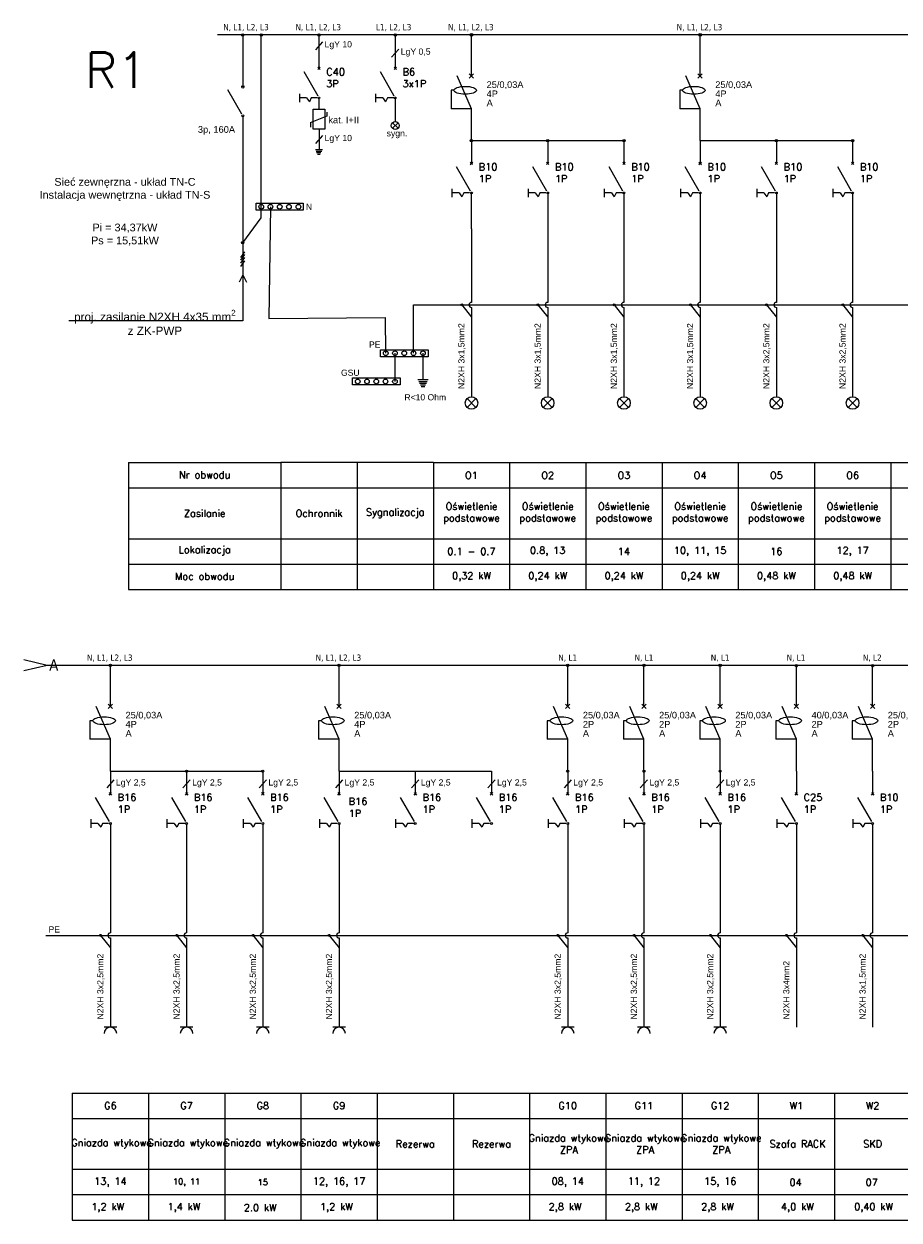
# Model space of a CAD drawing. Header units: centimetres. Extents: x -4572 to 125430, y -27163 to 73697.
# Tile 42 of 44: x 61581 to 87236, y 37831 to 72898. Entities that reach past the tile are written whole.
import ezdxf

# ---------------------------------------------------------------- set-up
doc = ezdxf.new("R2010")
doc.units = ezdxf.units.CM
doc.header["$MEASUREMENT"] = 0
doc.layers.add('!MS_schematy', color=7, linetype='Continuous')
doc.styles.get("Standard").update_dxf_attribs({"font": 'ARIAL.TTF'})
doc.styles.add('STANDARD1', font='tahoma.ttf')

msp = doc.modelspace()

# ---------------------------------------------------------------- hatches: boundary and pattern name
at = {"layer": '!MS_schematy'}
for points in [[(68029.9, 72576, 1), (67961.3, 72576, 1), (68029.9, 72576)], [(68571, 72577.8, 1), (68502.3, 72577.8, 1), (68571, 72577.8)], [(70266, 72577.8, 1), (70197.3, 72577.8, 1), (70266, 72577.8)], [(72499.6, 72577.8, 1), (72430.9, 72577.8, 1), (72499.6, 72577.8)], [(68031.6, 66481.9, 1), (67962.9, 66481.9, 1), (68031.6, 66481.9)], [(74443.3, 64663.3, 1), (74386.2, 64663.3, 1), (74443.3, 64663.3)], [(76677.7, 64663.3, 1), (76620.6, 64663.3, 1), (76677.7, 64663.3)], [(78912.1, 64663.3, 1), (78855, 64663.3, 1), (78912.1, 64663.3)], [(81146.5, 64663.3, 1), (81089.4, 64663.3, 1), (81146.5, 64663.3)], [(83380.9, 64663.3, 1), (83323.8, 64663.3, 1), (83380.9, 64663.3)], [(85615.3, 64663.3, 1), (85558.2, 64663.3, 1), (85615.3, 64663.3)], [(63858.4, 46178.6, 1), (63801.3, 46178.6, 1), (63858.4, 46178.6)], [(66092.8, 46178.6, 1), (66035.7, 46178.6, 1), (66092.8, 46178.6)], [(68327.2, 46178.6, 1), (68270.1, 46178.6, 1), (68327.2, 46178.6)], [(70561.6, 46178.6, 1), (70504.5, 46178.6, 1), (70561.6, 46178.6)], [(77264.8, 46178.6, 1), (77207.7, 46178.6, 1), (77264.8, 46178.6)], [(79499.2, 46178.6, 1), (79442.1, 46178.6, 1), (79499.2, 46178.6)], [(81733.6, 46178.6, 1), (81676.5, 46178.6, 1), (81733.6, 46178.6)], [(83968, 46178.6, 1), (83910.9, 46178.6, 1), (83968, 46178.6)], [(86202.4, 46178.6, 1), (86145.3, 46178.6, 1), (86202.4, 46178.6)]]:
    msp.add_hatch(color=0, dxfattribs=at).paths.add_polyline_path(points)

# ---------------------------------------------------------------- linework, layer by layer
at = {"layer": '!MS_schematy', "color": 0}
for p, q in [((112923.8, 72577.8), (67252.4, 72577.8)), ((67997.4, 72577.8), (67997.4, 71072.7)), ((68536.6, 67215.6), (68536.6, 72577.8)), ((70337.6, 72375.8), (70125.7, 72141.4)), ((70231.6, 71597.9), (70231.7, 72577.8)), ((72466.1, 72577.8), (72466.1, 71598)), ((74700.6, 71375.6), (74700.6, 72577.8)), ((81403.8, 71375.6), (81403.8, 72577.8)), ((72572, 72161.6), (72360.1, 71927.2)), ((70196.2, 71562.8), (70267.1, 71633.3)), ((70196.5, 71633.6), (70267, 71562.7)), ((72430.6, 71562.8), (72501.5, 71633.3)), ((72430.9, 71633.6), (72501.4, 71562.7)), ((70204.4, 70781.7), (69796.2, 71489.3)), ((72438.8, 70781.7), (72030.6, 71489.3)), ((74700.6, 70410.3), (74282.4, 71375.6)), ((74636.8, 71312.1), (74764.5, 71439)), ((74637.2, 71439.4), (74764.1, 71311.7)), ((81403.8, 70410.3), (80985.6, 71375.6)), ((81340, 71312.1), (81467.7, 71439)), ((81340.4, 71439.4), (81467.3, 71311.7)), ((67970.1, 70256.2), (67561.8, 70963.8)), ((67947.3, 71072.8), (68047.3, 71072.5)), ((69666, 70604.8), (69666, 70849.7)), ((71900.4, 70604.8), (71900.4, 70849.7)), ((74102.5, 70953.8), (74102.5, 70410.3)), ((74187.9, 70953.8), (74102.5, 70953.8)), ((80805.7, 70953.8), (80805.7, 70410.3)), ((80891.1, 70953.8), (80805.7, 70953.8)), ((69867.9, 70727.3), (69675.1, 70727.3)), ((69867.9, 70727.3), (69949.6, 70618.4)), ((70004, 70727.3), (69949.6, 70618.4)), ((70177.2, 70727.3), (70004, 70727.3)), ((70231.8, 70399.3), (70231.7, 70700)), ((72102.3, 70727.3), (71909.5, 70727.3)), ((72102.3, 70727.3), (72184, 70618.4)), ((72238.4, 70727.3), (72184, 70618.4)), ((72411.6, 70727.3), (72238.4, 70727.3)), ((72466, 70700), (72466.1, 70034.9)), ((67997.3, 70174.6), (67997.3, 69229.9)), ((70464.6, 70196.8), (69977.2, 69994.2)), ((70231.7, 70399.3), (70231.8, 70399.3)), ((70464.6, 70311.7), (70464.6, 70196.8)), ((74700.6, 70410.3), (74102.5, 70410.3)), ((74700.6, 69476), (74700.6, 70410.3)), ((81403.8, 70410.3), (80805.7, 70410.3)), ((81403.8, 69476), (81403.8, 70410.3)), ((69986.1, 69994.2), (69986.1, 69873.8)), ((70231.8, 69808.1), (70231.8, 69214.1)), ((72384.3, 70001), (72547.9, 69837.4)), ((72384.3, 69837.4), (72547.9, 70001)), ((70337.8, 69628.3), (70125.9, 69393.9)), ((74700.6, 69476), (74700.6, 68812.8)), ((74700.6, 69476), (79169.4, 69476)), ((76935, 69476), (76935, 68812.8)), ((79169.4, 69476), (79169.4, 68812.8)), ((81403.8, 69476), (81403.8, 68812.8)), ((81403.8, 69476), (85872.6, 69476)), ((83638.2, 69476), (83638.2, 68812.8)), ((85872.6, 69476), (85872.6, 68812.8)), ((67997.3, 69229.9), (67997.3, 64198.3)), ((70126, 69214.1), (70337.7, 69214.1)), ((70148.3, 69169.4), (70315.3, 69169.4)), ((70161.6, 69124.7), (70283.9, 69124.7)), ((70184, 69080), (70261.6, 69080)), ((74665.1, 68777.4), (74736, 68847.9)), ((74665.4, 68848.3), (74735.9, 68777.3)), ((76899.5, 68777.4), (76970.4, 68847.9)), ((76899.8, 68848.3), (76970.3, 68777.3)), ((79133.9, 68777.4), (79204.8, 68847.9)), ((79134.2, 68848.3), (79204.7, 68777.3)), ((81368.3, 68777.4), (81439.2, 68847.9)), ((81368.6, 68848.3), (81439.1, 68777.3)), ((83602.7, 68777.4), (83673.6, 68847.9)), ((83603, 68848.3), (83673.5, 68777.3)), ((85837.1, 68777.4), (85908, 68847.9)), ((85837.4, 68848.3), (85907.9, 68777.3)), ((74673.3, 67996.3), (74265, 68703.9)), ((76907.7, 67996.3), (76499.4, 68703.9)), ((79142.1, 67996.3), (78733.8, 68703.9)), ((81376.5, 67996.3), (80968.2, 68703.9)), ((83610.9, 67996.3), (83202.6, 68703.9)), ((85845.3, 67996.3), (85437, 68703.9)), ((74134.8, 67819.4), (74134.8, 68064.4)), ((76369.2, 67819.4), (76369.2, 68064.4)), ((78603.6, 67819.4), (78603.6, 68064.4)), ((80838, 67819.4), (80838, 68064.4)), ((83072.4, 67819.4), (83072.4, 68064.4)), ((85306.8, 67819.4), (85306.8, 68064.4)), ((74336.8, 67941.9), (74143.9, 67941.9)), ((74336.8, 67941.9), (74418.4, 67833.1)), ((74472.8, 67941.9), (74418.4, 67833.1)), ((74646, 67941.9), (74472.8, 67941.9)), ((74700.7, 66890.5), (74700.7, 67914.7)), ((76571.2, 67941.9), (76378.3, 67941.9)), ((76571.2, 67941.9), (76652.8, 67833.1)), ((76707.2, 67941.9), (76652.8, 67833.1)), ((76880.4, 67941.9), (76707.2, 67941.9)), ((76934.9, 67914.7), (76934.9, 64734)), ((78805.6, 67941.9), (78612.7, 67941.9)), ((78805.6, 67941.9), (78887.2, 67833.1)), ((78941.6, 67941.9), (78887.2, 67833.1)), ((79114.8, 67941.9), (78941.6, 67941.9)), ((79169.3, 67914.7), (79169.3, 64734)), ((81040, 67941.9), (80847.1, 67941.9)), ((81040, 67941.9), (81121.6, 67833.1)), ((81176, 67941.9), (81121.6, 67833.1)), ((81349.2, 67941.9), (81176, 67941.9)), ((81403.7, 67914.7), (81403.7, 64734)), ((83274.4, 67941.9), (83081.5, 67941.9)), ((83274.4, 67941.9), (83356, 67833.1)), ((83410.4, 67941.9), (83356, 67833.1)), ((83583.6, 67941.9), (83410.4, 67941.9)), ((83638.1, 67914.7), (83638.1, 64734)), ((85508.8, 67941.9), (85315.9, 67941.9)), ((85508.8, 67941.9), (85590.4, 67833.1)), ((85644.8, 67941.9), (85590.4, 67833.1)), ((85818, 67941.9), (85644.8, 67941.9)), ((85872.5, 67914.7), (85872.5, 64734)), ((68386.3, 67641.2), (69771.9, 67641.2)), ((68386.3, 67436.5), (68386.3, 67641.2)), ((69771.9, 67436.5), (68386.3, 67436.5)), ((69771.9, 67641.2), (69771.9, 67436.5)), ((67997.3, 66481.9), (68536.6, 67215.6)), ((74700.7, 66890.5), (74700.5, 64734)), ((68046.5, 66215.1), (67929.9, 66048.6)), ((68046.5, 66137.7), (67929.9, 65971.2)), ((68046.5, 66052.1), (67929.9, 65885.6)), ((68046.5, 65949.4), (67929.9, 65782.9)), ((67997.3, 65537.9), (67887.4, 65330.3)), ((67997.3, 65537.9), (68107.2, 65330.3)), ((73001.8, 63244.7), (73001.8, 64659.9)), ((73001.8, 64659.9), (115541.5, 64659.9)), ((74414.7, 64663.3), (74700.5, 64297.6)), ((74700.5, 64585.7), (74700.5, 61969.8)), ((76649.1, 64663.3), (76934.9, 64297.6)), ((76934.9, 64585.7), (76934.9, 61969.8)), ((78883.5, 64663.3), (79169.3, 64297.6)), ((79169.3, 64585.7), (79169.3, 61969.8)), ((81117.9, 64663.3), (81403.7, 64297.6)), ((81403.7, 64585.7), (81403.7, 61969.8)), ((83352.3, 64663.3), (83638.1, 64297.6)), ((83638.1, 64585.7), (83638.1, 61969.8)), ((85586.7, 64663.3), (85872.5, 64297.6)), ((85872.5, 64585.7), (85872.5, 61969.8)), ((67997.3, 64198.3), (62894.1, 64198.3)), ((72187.8, 63244.7), (72181.2, 64288.4)), ((72037.5, 63347), (73429.7, 63345.2)), ((72037.5, 63142.4), (72037.5, 63347)), ((73429.7, 63140.6), (72037.5, 63142.4)), ((73279.7, 63242.9), (73279.7, 62469.4)), ((73429.7, 63345.2), (73429.7, 63140.6)), ((71216.9, 62519.8), (72609.1, 62518)), ((71216.9, 62315.2), (71216.9, 62519.8)), ((72609.1, 62518), (72609.1, 62313.4)), ((73129.7, 62469.4), (73429.7, 62469.4)), ((72609.1, 62313.4), (71216.9, 62315.2)), ((73154.7, 62419.4), (73404.7, 62419.4)), ((73179.7, 62369.4), (73379.7, 62369.4)), ((73204.7, 62319.4), (73354.7, 62319.4)), ((73229.7, 62269.4), (73329.7, 62269.4)), ((74570.2, 61655.2), (74830.8, 61915.8)), ((74570.2, 61915.8), (74830.8, 61655.2)), ((76804.6, 61655.2), (77065.2, 61915.8)), ((76804.6, 61915.8), (77065.2, 61655.2)), ((79039, 61655.2), (79299.6, 61915.8)), ((79039, 61915.8), (79299.6, 61655.2)), ((81273.4, 61655.2), (81534, 61915.8)), ((81273.4, 61915.8), (81534, 61655.2)), ((83507.8, 61655.2), (83768.4, 61915.8)), ((83507.8, 61915.8), (83768.4, 61655.2)), ((85742.2, 61655.2), (86002.8, 61915.8)), ((85742.2, 61915.8), (86002.8, 61655.2)), ((64645.7, 60039.8), (69114.5, 60039.8)), ((64645.7, 60039.8), (64645.7, 56315.6)), ((69114.5, 60039.8), (69114.5, 56315.6)), ((71348.9, 60039.8), (69114.5, 60039.8)), ((71348.9, 60039.8), (71348.9, 56315.6)), ((73583.3, 60039.8), (71348.9, 60039.8)), ((73583.3, 60039.8), (73583.3, 56315.6)), ((73583.3, 60039.8), (75817.7, 60039.8)), ((75817.7, 60039.8), (75817.7, 56315.6)), ((75817.7, 60039.8), (78052.1, 60039.8)), ((78052.1, 60039.8), (78052.1, 56315.6)), ((78052.1, 60039.8), (80286.5, 60039.8)), ((80286.5, 60039.8), (80286.5, 56315.6)), ((80286.5, 60039.8), (82520.9, 60039.8)), ((82520.9, 60039.8), (82520.9, 56315.6)), ((82520.9, 60039.8), (84755.3, 60039.8)), ((84755.3, 60039.8), (84755.3, 56315.6)), ((84755.3, 60039.8), (86989.7, 60039.8)), ((86989.7, 60039.8), (86989.7, 56315.6)), ((86989.7, 60039.8), (89224.1, 60039.8)), ((64645.7, 59295), (69114.5, 59295)), ((69114.5, 59295), (71348.9, 59295)), ((71348.9, 59295), (73583.3, 59295)), ((73583.3, 59295), (75817.7, 59295)), ((75817.7, 59295), (78052.1, 59295)), ((78052.1, 59295), (80286.5, 59295)), ((80286.5, 59295), (82520.9, 59295)), ((82520.9, 59295), (84755.3, 59295)), ((84755.3, 59295), (86989.7, 59295)), ((86989.7, 59295), (89224.1, 59295)), ((64645.7, 57805.4), (69114.5, 57805.4)), ((69114.5, 57805.4), (71348.9, 57805.4)), ((71348.9, 57805.4), (73583.3, 57805.4)), ((73583.3, 57805.4), (75817.7, 57805.4)), ((75817.7, 57805.4), (78052.1, 57805.4)), ((78052.1, 57805.4), (80286.5, 57805.4)), ((80286.5, 57805.4), (82520.9, 57805.4)), ((82520.9, 57805.4), (84755.3, 57805.4)), ((84755.3, 57805.4), (86989.7, 57805.4)), ((86989.7, 57805.4), (89224.1, 57805.4)), ((64645.7, 57060.6), (69114.5, 57060.6)), ((69114.5, 57060.6), (71348.9, 57060.6)), ((71348.9, 57060.6), (73583.3, 57060.6)), ((73583.3, 57060.6), (75817.7, 57060.6)), ((75817.7, 57060.6), (78052.1, 57060.6)), ((78052.1, 57060.6), (80286.5, 57060.6)), ((80286.5, 57060.6), (82520.9, 57060.6)), ((82520.9, 57060.6), (84755.3, 57060.6)), ((84755.3, 57060.6), (86989.7, 57060.6)), ((86989.7, 57060.6), (89224.1, 57060.6)), ((64645.7, 56315.6), (69114.5, 56315.6)), ((69114.5, 56315.6), (71348.9, 56315.6)), ((71348.9, 56315.6), (73583.3, 56315.6)), ((73583.3, 56315.6), (75817.7, 56315.6)), ((75817.7, 56315.6), (78052.1, 56315.6)), ((78052.1, 56315.6), (80286.5, 56315.6)), ((80286.5, 56315.6), (82520.9, 56315.6)), ((82520.9, 56315.6), (84755.3, 56315.6)), ((84755.3, 56315.6), (86989.7, 56315.6)), ((86989.7, 56315.6), (89224.1, 56315.6)), ((108914.2, 54093.1), (62260, 54093.1)), ((64115.8, 52890.8), (64115.8, 54093.1)), ((70819, 52890.8), (70819, 54093.1)), ((77522.2, 52890.8), (77522.2, 54093.1)), ((79756.6, 52890.8), (79756.6, 54093.1)), ((81991, 52890.8), (81991, 54093.1)), ((84225.4, 52890.8), (84225.4, 54093.1)), ((86459.8, 52890.8), (86459.8, 54093.1)), ((64051.9, 52827.4), (64179.6, 52954.3)), ((64052.3, 52954.7), (64179.2, 52827)), ((70755.1, 52827.4), (70882.8, 52954.3)), ((70755.5, 52954.7), (70882.4, 52827)), ((77458.3, 52827.4), (77586, 52954.3)), ((77458.7, 52954.7), (77585.6, 52827)), ((79692.7, 52827.4), (79820.4, 52954.3)), ((79693.1, 52954.7), (79820, 52827)), ((81927.1, 52827.4), (82054.8, 52954.3)), ((81927.5, 52954.7), (82054.4, 52827)), ((84161.5, 52827.4), (84289.2, 52954.3)), ((84161.9, 52954.7), (84288.8, 52827)), ((86395.9, 52827.4), (86523.6, 52954.3)), ((86396.3, 52954.7), (86523.2, 52827)), ((64115.8, 51925.6), (63697.5, 52890.8)), ((70819, 51925.6), (70400.7, 52890.8)), ((77522.2, 51925.6), (77103.9, 52890.8)), ((79756.6, 51925.6), (79338.3, 52890.8)), ((81991, 51925.6), (81572.7, 52890.8)), ((84225.4, 51925.6), (83807.1, 52890.8)), ((86459.8, 51925.6), (86041.5, 52890.8)), ((63517.6, 52469), (63517.6, 51925.6)), ((63603, 52469), (63517.6, 52469)), ((70220.8, 52469), (70220.8, 51925.6)), ((70306.2, 52469), (70220.8, 52469)), ((76924, 52469), (76924, 51925.6)), ((77009.4, 52469), (76924, 52469)), ((79158.4, 52469), (79158.4, 51925.6)), ((79243.8, 52469), (79158.4, 52469)), ((81392.8, 52469), (81392.8, 51925.6)), ((81478.2, 52469), (81392.8, 52469)), ((83627.2, 52469), (83627.2, 51925.6)), ((83712.6, 52469), (83627.2, 52469)), ((85861.6, 52469), (85861.6, 51925.6)), ((85947, 52469), (85861.6, 52469)), ((64115.8, 51925.6), (63517.6, 51925.6)), ((64115.8, 50991.3), (64115.8, 51925.6)), ((70819, 51925.6), (70220.8, 51925.6)), ((70819, 50991.3), (70819, 51925.6)), ((77522.2, 51925.6), (76924, 51925.6)), ((77522.2, 50991.3), (77522.2, 51925.6)), ((79756.6, 51925.6), (79158.4, 51925.6)), ((79756.6, 50991.3), (79756.6, 51925.6)), ((81991, 51925.6), (81392.8, 51925.6)), ((81991, 50991.3), (81991, 51925.6)), ((84225.4, 51925.6), (83627.2, 51925.6)), ((84225.4, 50991.3), (84225.4, 51925.6)), ((86459.8, 51925.6), (85861.6, 51925.6)), ((86459.8, 50991.3), (86459.8, 51925.6)), ((64115.8, 50991.3), (64115.8, 50328)), ((64115.8, 50991.3), (68584.6, 50991.3)), ((66350.2, 50991.3), (66350.2, 50328)), ((68584.6, 50991.3), (68584.6, 50328)), ((70819, 50991.3), (70819, 50328)), ((70819, 50991.3), (75287.8, 50991.3)), ((73053.4, 50991.3), (73053.4, 50328)), ((75287.8, 50991.3), (75287.8, 50328)), ((77522.2, 50991.3), (77522.2, 50328)), ((79756.6, 50991.3), (79756.6, 50328)), ((81991, 50991.3), (81991, 50328)), ((84225.4, 50991.3), (84225.4, 50328)), ((86459.8, 50991.3), (86459.8, 50328)), ((64221.7, 50736.3), (64009.8, 50501.9)), ((66456.1, 50736.3), (66244.2, 50501.9)), ((68690.5, 50736.3), (68478.6, 50501.9)), ((70924.9, 50736.3), (70713, 50501.9)), ((73159.3, 50736.3), (72947.4, 50501.9)), ((75393.7, 50736.3), (75181.8, 50501.9)), ((77628.1, 50736.3), (77416.2, 50501.9)), ((79862.5, 50736.3), (79650.6, 50501.9)), ((82096.9, 50736.3), (81885, 50501.9)), ((64088.4, 49511.6), (63680.2, 50219.2)), ((64080.2, 50292.7), (64151.1, 50363.2)), ((64080.5, 50363.5), (64151, 50292.6)), ((66322.8, 49511.6), (65914.6, 50219.2)), ((66314.6, 50292.7), (66385.5, 50363.2)), ((66314.9, 50363.5), (66385.4, 50292.6)), ((68557.2, 49511.6), (68149, 50219.2)), ((68549, 50292.7), (68619.9, 50363.2)), ((68549.3, 50363.5), (68619.8, 50292.6)), ((70791.6, 49511.6), (70383.4, 50219.2)), ((70783.4, 50292.7), (70854.3, 50363.2)), ((70783.7, 50363.5), (70854.2, 50292.6)), ((73026, 49511.6), (72617.8, 50219.2)), ((73017.8, 50292.7), (73088.7, 50363.2)), ((73018.1, 50363.5), (73088.6, 50292.6)), ((75260.4, 49511.6), (74852.2, 50219.2)), ((75252.2, 50292.7), (75323.1, 50363.2)), ((75252.5, 50363.5), (75323, 50292.6)), ((77494.8, 49511.6), (77086.6, 50219.2)), ((77486.6, 50292.7), (77557.5, 50363.2)), ((77486.9, 50363.5), (77557.4, 50292.6)), ((79729.2, 49511.6), (79321, 50219.2)), ((79721, 50292.7), (79791.9, 50363.2)), ((79721.3, 50363.5), (79791.8, 50292.6)), ((81963.6, 49511.6), (81555.4, 50219.2)), ((81955.4, 50292.7), (82026.3, 50363.2)), ((81955.7, 50363.5), (82026.2, 50292.6)), ((84198, 49511.6), (83789.8, 50219.2)), ((84189.8, 50292.7), (84260.7, 50363.2)), ((84190.1, 50363.5), (84260.6, 50292.6)), ((86432.4, 49511.6), (86024.2, 50219.2)), ((86424.2, 50292.7), (86495.1, 50363.2)), ((86424.5, 50363.5), (86495, 50292.6)), ((63550, 49334.7), (63550, 49579.6)), ((63751.9, 49457.2), (63559, 49457.2)), ((63751.9, 49457.2), (63833.5, 49348.3)), ((63888, 49457.2), (63833.5, 49348.3)), ((64061.2, 49457.2), (63888, 49457.2)), ((65784.4, 49334.7), (65784.4, 49579.6)), ((65986.3, 49457.2), (65793.4, 49457.2)), ((65986.3, 49457.2), (66067.9, 49348.3)), ((66122.4, 49457.2), (66067.9, 49348.3)), ((66295.6, 49457.2), (66122.4, 49457.2)), ((68018.8, 49334.7), (68018.8, 49579.6)), ((68220.7, 49457.2), (68027.8, 49457.2)), ((68220.7, 49457.2), (68302.3, 49348.3)), ((68356.8, 49457.2), (68302.3, 49348.3)), ((68530, 49457.2), (68356.8, 49457.2)), ((70253.2, 49334.7), (70253.2, 49579.6)), ((70455.1, 49457.2), (70262.2, 49457.2)), ((70455.1, 49457.2), (70536.7, 49348.3)), ((70591.2, 49457.2), (70536.7, 49348.3)), ((70764.4, 49457.2), (70591.2, 49457.2)), ((72487.6, 49334.7), (72487.6, 49579.6)), ((72689.5, 49457.2), (72496.6, 49457.2)), ((72689.5, 49457.2), (72771.1, 49348.3)), ((72825.6, 49457.2), (72771.1, 49348.3)), ((72998.8, 49457.2), (72825.6, 49457.2)), ((74722, 49334.7), (74722, 49579.6)), ((74923.9, 49457.2), (74731, 49457.2)), ((74923.9, 49457.2), (75005.5, 49348.3)), ((75060, 49457.2), (75005.5, 49348.3)), ((75233.2, 49457.2), (75060, 49457.2)), ((76956.4, 49334.7), (76956.4, 49579.6)), ((77158.3, 49457.2), (76965.4, 49457.2)), ((77158.3, 49457.2), (77239.9, 49348.3)), ((77294.4, 49457.2), (77239.9, 49348.3)), ((77467.6, 49457.2), (77294.4, 49457.2)), ((79190.8, 49334.7), (79190.8, 49579.6)), ((79392.7, 49457.2), (79199.8, 49457.2)), ((79392.7, 49457.2), (79474.3, 49348.3)), ((79528.8, 49457.2), (79474.3, 49348.3)), ((79702, 49457.2), (79528.8, 49457.2)), ((81425.2, 49334.7), (81425.2, 49579.6)), ((81627.1, 49457.2), (81434.2, 49457.2)), ((81627.1, 49457.2), (81708.7, 49348.3)), ((81763.2, 49457.2), (81708.7, 49348.3)), ((81936.4, 49457.2), (81763.2, 49457.2)), ((83659.6, 49334.7), (83659.6, 49579.6)), ((83861.5, 49457.2), (83668.6, 49457.2)), ((83861.5, 49457.2), (83943.1, 49348.3)), ((83997.6, 49457.2), (83943.1, 49348.3)), ((84170.8, 49457.2), (83997.6, 49457.2)), ((85894, 49334.7), (85894, 49579.6)), ((86095.9, 49457.2), (85903, 49457.2)), ((86095.9, 49457.2), (86177.5, 49348.3)), ((86232, 49457.2), (86177.5, 49348.3)), ((86405.2, 49457.2), (86232, 49457.2)), ((64115.6, 49430), (64115.6, 46249.3)), ((66350, 49430), (66350, 46249.3)), ((68584.4, 49430), (68584.4, 46249.3)), ((70818.8, 49430), (70818.8, 46249.3)), ((77522, 49430), (77522, 46249.3)), ((79756.4, 49430), (79756.4, 46249.3)), ((81990.8, 49430), (81990.8, 46249.3)), ((84225.2, 49430), (84225.2, 46249.3)), ((86459.6, 49430), (86459.6, 46249.3)), ((62224.8, 46175.1), (104007.1, 46175.1)), ((63829.9, 46178.6), (64115.6, 45812.8)), ((64115.6, 46101), (64115.6, 43485)), ((66064.3, 46178.6), (66350, 45812.8)), ((66350, 46101), (66350, 43485)), ((68298.7, 46178.6), (68584.4, 45812.8)), ((68584.4, 46101), (68584.4, 43485)), ((70533.1, 46178.6), (70818.8, 45812.8)), ((70818.8, 46101), (70818.8, 43485)), ((77236.3, 46178.6), (77522, 45812.8)), ((77522, 46101), (77522, 43485)), ((79470.7, 46178.6), (79756.4, 45812.8)), ((79756.4, 46101), (79756.4, 43485)), ((81705.1, 46178.6), (81990.8, 45812.8)), ((81990.8, 46101), (81990.8, 43485)), ((83939.5, 46178.6), (84225.2, 45812.8)), ((84225.2, 46101), (84225.2, 43485)), ((86173.9, 46178.6), (86459.6, 45812.8)), ((86459.6, 46101), (86459.6, 43485)), ((64300.7, 43485), (63930.5, 43485)), ((66535.1, 43485), (66164.9, 43485)), ((68769.5, 43485), (68399.3, 43485)), ((71003.9, 43485), (70633.7, 43485)), ((77707.1, 43485), (77336.9, 43485)), ((79941.5, 43485), (79571.3, 43485)), ((82175.9, 43485), (81805.7, 43485)), ((62998.4, 41555), (65232.8, 41555)), ((62998.4, 41555), (62998.4, 37830.8)), ((65232.8, 41555), (65232.8, 37830.8)), ((65232.8, 41555), (67467.2, 41555)), ((67467.2, 41555), (69701.6, 41555)), ((67467.2, 41555), (67467.2, 37830.8)), ((69701.6, 41555), (71936, 41555)), ((69701.6, 41555), (69701.6, 37830.8)), ((71936, 41555), (71936, 37830.8)), ((71936, 41555), (74170.4, 41555)), ((74170.4, 41555), (76404.8, 41555)), ((74170.4, 41555), (74170.4, 37830.8)), ((76404.8, 41555), (76404.8, 37830.8)), ((76404.8, 41555), (78639.2, 41555)), ((78639.2, 41555), (78639.2, 37830.8)), ((78639.2, 41555), (80873.6, 41555)), ((80873.6, 41555), (80873.6, 37830.8)), ((80873.6, 41555), (83108, 41555)), ((83108, 41555), (83108, 37830.8)), ((83108, 41555), (85342.4, 41555)), ((83108, 41555), (83108, 37830.8)), ((85342.4, 41555), (87576.8, 41555)), ((85342.4, 41555), (85342.4, 37830.8)), ((62998.4, 40810.2), (65232.8, 40810.2)), ((65232.8, 40810.2), (67467.2, 40810.2)), ((67467.2, 40810.2), (69701.6, 40810.2)), ((69701.6, 40810.2), (71936, 40810.2)), ((71936, 40810.2), (74170.4, 40810.2)), ((74170.4, 40810.2), (76404.8, 40810.2)), ((76404.8, 40810.2), (78639.2, 40810.2)), ((78639.2, 40810.2), (80873.6, 40810.2)), ((80873.6, 40810.2), (83108, 40810.2)), ((83108, 40810.2), (85342.4, 40810.2)), ((85342.4, 40810.2), (87576.8, 40810.2)), ((62998.4, 39320.6), (65232.8, 39320.6)), ((65232.8, 39320.6), (67467.2, 39320.6)), ((67467.2, 39320.6), (69701.6, 39320.6)), ((69701.6, 39320.6), (71936, 39320.6)), ((71936, 39320.6), (74170.4, 39320.6)), ((74170.4, 39320.6), (76404.8, 39320.6)), ((76404.8, 39320.6), (78639.2, 39320.6)), ((78639.2, 39320.6), (80873.6, 39320.6)), ((80873.6, 39320.6), (83108, 39320.6)), ((83108, 39320.6), (85342.4, 39320.6)), ((85342.4, 39320.6), (87576.8, 39320.6)), ((62998.4, 38575.8), (65232.8, 38575.8)), ((65232.8, 38575.8), (67467.2, 38575.8)), ((67467.2, 38575.8), (69701.6, 38575.8)), ((69701.6, 38575.8), (71936, 38575.8)), ((71936, 38575.8), (74170.4, 38575.8)), ((74170.4, 38575.8), (76404.8, 38575.8)), ((76404.8, 38575.8), (78639.2, 38575.8)), ((78639.2, 38575.8), (80873.6, 38575.8)), ((80873.6, 38575.8), (83108, 38575.8)), ((83108, 38575.8), (85342.4, 38575.8)), ((85342.4, 38575.8), (87576.8, 38575.8)), ((62998.4, 37830.8), (65232.8, 37830.8)), ((65232.8, 37830.8), (67467.2, 37830.8)), ((67467.2, 37830.8), (69701.6, 37830.8)), ((69701.6, 37830.8), (71936, 37830.8)), ((71936, 37830.8), (74170.4, 37830.8)), ((74170.4, 37830.8), (76404.8, 37830.8)), ((76404.8, 37830.8), (78639.2, 37830.8)), ((78639.2, 37830.8), (80873.6, 37830.8)), ((80873.6, 37830.8), (83108, 37830.8)), ((83108, 37830.8), (85342.4, 37830.8)), ((85342.4, 37830.8), (87576.8, 37830.8))]:
    msp.add_line(p, q, dxfattribs=at)
at = {"layer": '!MS_schematy', "lineweight": -3}
for p, q in [((68808, 67538.8), (68759.8, 64259.9)), ((68759.8, 64259.9), (72181.2, 64288.4))]:
    msp.add_line(p, q, dxfattribs=at)
at = {"layer": '!MS_schematy'}
for p, q in [((72459.1, 63244.7), (72459.1, 62415.7)), ((62260, 54093.1), (61581.5, 54251.8)), ((62260, 54093.1), (61581.5, 53934.4))]:
    msp.add_line(p, q, dxfattribs=at)
at = {"layer": '!MS_schematy', "color": 0}
msp.add_lwpolyline([(70059.3, 70399.3), (70404.3, 70399.3), (70404.3, 69808.1), (70059.3, 69808.1)], close=True, dxfattribs=at)
for centre, radius in [((67997.4, 72577.8), 34.3), ((68536.6, 72577.8), 34.3), ((70231.7, 72577.8), 34.3), ((72465.2, 72577.8), 34.3), ((74700.7, 72577.8), 35.8), ((74700.7, 72577.8), 35.8), ((81403.9, 72577.8), 35.8), ((81403.9, 72577.8), 35.8), ((67997.3, 71045.5), 27.2), ((70231.6, 70727.3), 27.2), ((72466, 70727.3), 27.2), ((67997.3, 70201.8), 27.2), ((72466.1, 69919.2), 115.7), ((74700.6, 69476), 34.3), ((76935, 69476), 34.3), ((79169.4, 69476), 34.3), ((83638.2, 69476), 34.3), ((85872.6, 69476), 34.3), ((74700.5, 67941.9), 27.2), ((76934.9, 67941.9), 27.2), ((79169.3, 67941.9), 27.2), ((81403.7, 67941.9), 27.2), ((83638.1, 67941.9), 27.2), ((85872.5, 67941.9), 27.2), ((68536.6, 67538.8), 68.3), ((68808, 67538.8), 68.3), ((69079.3, 67538.8), 68.3), ((69350.6, 67538.8), 68.3), ((69350.6, 67538.8), 68.3), ((69628.6, 67537.1), 68.3), ((67997.3, 66481.9), 34.3), ((74414.7, 64663.3), 28.6), ((76649.1, 64663.3), 28.6), ((78883.5, 64663.3), 28.6), ((81117.9, 64663.3), 28.6), ((83352.3, 64663.3), 28.6), ((85586.7, 64663.3), 28.6), ((72187.8, 63244.7), 68.3), ((72459.1, 63244.7), 68.3), ((72730.4, 63244.7), 68.3), ((73001.8, 63244.7), 68.3), ((73001.8, 63244.7), 68.3), ((73279.7, 63242.9), 68.3), ((71367.2, 62417.5), 68.3), ((71638.5, 62417.5), 68.3), ((71909.8, 62417.5), 68.3), ((72181.2, 62417.5), 68.3), ((72181.2, 62417.5), 68.3), ((72459.1, 62415.7), 68.3), ((74700.5, 61785.5), 184.2), ((76934.9, 61785.5), 184.2), ((79169.3, 61785.5), 184.2), ((81403.7, 61785.5), 184.2), ((83638.1, 61785.5), 184.2), ((85872.5, 61785.5), 184.2), ((64115.8, 54093.1), 35.8), ((64115.8, 54093.1), 35.8), ((70819, 54093.1), 35.8), ((70819, 54093.1), 35.8), ((77522.2, 54093.1), 35.8), ((77522.2, 54093.1), 35.8), ((79756.6, 54093.1), 35.8), ((79756.6, 54093.1), 35.8), ((81991, 54093.1), 35.8), ((81991, 54093.1), 35.8), ((84225.4, 54080.5), 35.8), ((84225.4, 54080.5), 35.8), ((86459.8, 54080.5), 35.8), ((86459.8, 54080.5), 35.8), ((66350.2, 50991.3), 34.3), ((68584.6, 50991.3), 34.3), ((77522.2, 50991.3), 34.3), ((79756.6, 50991.3), 34.3), ((81991, 50991.3), 34.3), ((64115.6, 49457.2), 27.2), ((66350, 49457.2), 27.2), ((68584.4, 49457.2), 27.2), ((70818.8, 49457.2), 27.2), ((73053.2, 49457.2), 27.2), ((75287.6, 49457.2), 27.2), ((77522, 49457.2), 27.2), ((79756.4, 49457.2), 27.2), ((81990.8, 49457.2), 27.2), ((84225.2, 49457.2), 27.2), ((86459.6, 49457.2), 27.2), ((63829.9, 46178.6), 28.6), ((66064.3, 46178.6), 28.6), ((68298.7, 46178.6), 28.6), ((70533.1, 46178.6), 28.6), ((77236.3, 46178.6), 28.6), ((79470.7, 46178.6), 28.6), ((81705.1, 46178.6), 28.6), ((83939.5, 46178.6), 28.6), ((86173.9, 46178.6), 28.6)]:
    msp.add_circle(centre, radius, dxfattribs=at)
for centre, radius, start, end in [((74700.5, 64659.9), 74.2, 90, 270), ((76934.9, 64659.9), 74.2, 90, 270), ((79169.3, 64659.9), 74.2, 90, 270), ((81403.7, 64659.9), 74.2, 90, 270), ((83638.1, 64659.9), 74.2, 90, 270), ((85872.5, 64659.9), 74.2, 90, 270), ((64115.6, 46175.1), 74.2, 90, 270), ((66350, 46175.1), 74.2, 90, 270), ((68584.4, 46175.1), 74.2, 90, 270), ((70818.8, 46175.1), 74.2, 90, 270), ((77522, 46175.1), 74.2, 90, 270), ((79756.4, 46175.1), 74.2, 90, 270), ((81990.8, 46175.1), 74.2, 90, 270), ((84225.2, 46175.1), 74.2, 90, 270), ((86459.6, 46175.1), 74.2, 90, 270), ((64115.6, 43299.9), 185.1, 0, 180), ((66350, 43299.9), 185.1, 0, 180), ((68584.4, 43299.9), 185.1, 0, 180), ((70818.8, 43299.9), 185.1, 0, 180), ((77522, 43299.9), 185.1, 0, 180), ((79756.4, 43299.9), 185.1, 0, 180), ((81990.8, 43299.9), 185.1, 0, 180)]:
    msp.add_arc(centre, radius, start, end, dxfattribs=at)
for centre in [(74518.6, 70953.8), (81221.8, 70953.8), (63933.7, 52469), (70636.9, 52469), (77340.1, 52469), (79574.5, 52469), (81808.9, 52469), (84043.3, 52469), (86277.7, 52469)]:
    msp.add_ellipse(centre, major_axis=(-330.7, 0), ratio=0.3462393, dxfattribs=at)

# ---------------------------------------------------------------- texts
at = {"layer": '!MS_schematy', "color": 0, "style": 'STANDARD1'}
for s, height, p in [('N, L1, L2, L3', 181.433, (67424.2, 72713.6)), ('N, L1, L2, L3', 181.433, (69541.9, 72713.6)), ('L1, L2, L3', 181.43, (71900, 72713.6)), ('N, L1, L2, L3', 181.433, (74014.7, 72713.6)), ('N, L1, L2, L3', 181.433, (80717.9, 72713.6)), ('N, L1, L2, L3', 181.433, (63429.8, 54228.8)), ('N, L1, L2, L3', 181.433, (70133, 54228.8)), ('N, L1', 181.43, (77246.7, 54228.8)), ('N, L1', 181.43, (79481.1, 54228.8)), ('N, L1', 181.43, (81715.5, 54228.8)), ('N, L1', 181.43, (83939.2, 54228.8)), ('N, L2', 181.43, (86173.6, 54228.8)), ('A', 334.7, (62321.3, 53935.3))]:
    msp.add_text(s, height=height, dxfattribs=at).set_placement(p)
at = {"layer": '!MS_schematy', "color": 0}
for s, height, p in [('LgY 10', 181.43, (70394.4, 72210.7)), ('LgY 0,5', 181.43, (72628.8, 71996.5)), ('25/0,03A', 193.05, (75145.5, 71022.5)), ('25/0,03A', 193.05, (81848.7, 71022.5)), ('4P', 193.05, (75145.5, 70754.2)), ('4P', 193.05, (81848.7, 70754.2)), ('A', 193.1, (75145.5, 70485.9)), ('A', 193.1, (81848.7, 70485.9)), ('kat. I+II', 194.88, (70504.5, 69987)), ('3p, 160A', 194.88, (66681.3, 69706.5)), ('LgY 10', 181.43, (70394.5, 69463.1)), ('sygn.', 181.43, (72214.2, 69601.6)), ('25/0,03A', 193.05, (64560.6, 52537.8)), ('25/0,03A', 193.05, (71263.8, 52537.8)), ('25/0,03A', 193.05, (77967, 52537.8)), ('25/0,03A', 193.05, (80201.4, 52537.8)), ('25/0,03A', 193.05, (82435.8, 52537.8)), ('40/0,03A', 193.05, (84670.2, 52537.8)), ('25/0,03A', 193.05, (86904.6, 52537.8)), ('4P', 193.05, (64560.6, 52269.5)), ('4P', 193.05, (71263.8, 52269.5)), ('2P', 193.05, (77967, 52269.5)), ('2P', 193.05, (80201.4, 52269.5)), ('2P', 193.05, (82435.8, 52269.5)), ('2P', 193.05, (84670.2, 52269.5)), ('2P', 193.05, (86904.6, 52269.5)), ('A', 193.1, (64560.6, 52001.1)), ('A', 193.1, (71263.8, 52001.1)), ('A', 193.1, (77967, 52001.1)), ('A', 193.1, (80201.4, 52001.1)), ('A', 193.1, (82435.8, 52001.1)), ('A', 193.1, (84670.2, 52001.1)), ('A', 193.1, (86904.6, 52001.1)), ('LgY 2,5', 181.43, (64278.5, 50571.1)), ('LgY 2,5', 181.43, (66512.9, 50571.1)), ('LgY 2,5', 181.43, (68747.3, 50571.1)), ('LgY 2,5', 181.43, (70981.7, 50571.1)), ('LgY 2,5', 181.43, (73216.1, 50571.1)), ('LgY 2,5', 181.43, (75450.5, 50571.1)), ('LgY 2,5', 181.43, (77684.9, 50571.1)), ('LgY 2,5', 181.43, (79919.3, 50571.1)), ('LgY 2,5', 181.43, (82153.7, 50571.1))]:
    msp.add_text(s, height=height, dxfattribs=at).set_placement(p)
for s, p in [('N2XH 3x1,5mm2', (74496.3, 62194.8)), ('N2XH 3x1,5mm2', (76730.7, 62194.8)), ('N2XH 3x1,5mm2', (78965.1, 62194.8)), ('N2XH 3x1,5mm2', (81199.5, 62194.8)), ('N2XH 3x2,5mm2', (83433.9, 62194.8)), ('N2XH 3x2,5mm2', (85668.3, 62194.8)), ('N2XH 3x2,5mm2', (63911.4, 43710.1)), ('N2XH 3x2,5mm2', (66145.8, 43710.1)), ('N2XH 3x2,5mm2', (68380.2, 43710.1)), ('N2XH 3x2,5mm2', (70614.6, 43710.1)), ('N2XH 3x2,5mm2', (77317.8, 43710.1)), ('N2XH 3x2,5mm2', (79552.2, 43710.1)), ('N2XH 3x2,5mm2', (81786.6, 43710.1)), ('N2XH 3x1,5mm2', (86255.4, 43710.1)), ('N2XH 3x4mm2', (84021, 43710.1))]:
    msp.add_text(s, height=181.433, rotation=90, dxfattribs=at).set_placement(p)
for s, insert, char_height, width, attachment_point in [('\\pxql;{\\Fsimplex.shx|c238;R1}', (64810.7, 71543.1), 1042.72, 2868.48, 5), ('{\\fArial|b0|i0|c238|p34;N}', (69848.5, 67625.7), 180, 2301.133, 1), ('\\A1;proj. zasilanie N2XH 4x35 mm{\\H0.7x;\\S2^ ;}\\Pz ZK-PWP', (65421.6, 64516.5), 245, 6778.593, 2), ('{\\fArial|b0|i0|c238|p34;PE}', (71697, 63589.6), 180, 2301.133, 1), ('{\\fArial|b0|i0|c238|p34;GSU}', (70876.4, 62762.4), 180, 2301.133, 1), ('R<10 Ohm', (72735.3, 62042.6), 180, 2301.133, 1), ('{\\Fsimplex|c238;Nr obwodu}', (66880.1, 59679.8), 208.544, 2234.4, 5), ('{\\Fsimplex|c0;O1}', (74701.2, 59667.4), 208.544, 2234.4, 5), ('{\\Fsimplex|c0;O2}', (76935.6, 59667.4), 208.544, 2234.4, 5), ('{\\Fsimplex|c0;O3}', (79170, 59667.4), 208.544, 2234.4, 5), ('{\\Fsimplex|c0;O4}', (81404.4, 59667.4), 208.544, 2234.4, 5), ('{\\Fsimplex|c0;O5}', (83638.8, 59667.4), 208.544, 2234.4, 5), ('{\\Fsimplex|c0;O6}', (85873.2, 59667.4), 208.544, 2234.4, 5), ('{\\Fsimplex|c238;Zasilanie}', (66880.1, 58550.2), 208.544, 2234.4, 5), ('{\\Fsimplex|c238;Ochronnik}', (70232.4, 58550.2), 208.544, 2234.4, 5), ('{\\Fsimplex|c238;Sygnalizacja}', (72466.8, 58550.2), 208.544, 2234.4, 5), ('{\\Fsimplex.shx|c238;Oświetlenie\\Ppodstawowe}', (74701.2, 58550.2), 208.544, 2234.4, 5), ('{\\Fsimplex.shx|c238;Oświetlenie\\Ppodstawowe}', (76935.6, 58550.2), 208.544, 2234.4, 5), ('{\\Fsimplex.shx|c238;Oświetlenie\\Ppodstawowe}', (79170, 58550.2), 208.544, 2234.4, 5), ('{\\Fsimplex.shx|c238;Oświetlenie\\Ppodstawowe}', (81404.4, 58550.2), 208.544, 2234.4, 5), ('{\\Fsimplex.shx|c238;Oświetlenie\\Ppodstawowe}', (83638.8, 58550.2), 208.544, 2234.4, 5), ('{\\Fsimplex.shx|c238;Oświetlenie\\Ppodstawowe}', (85873.2, 58550.2), 208.544, 2234.4, 5), ('{\\Fsimplex|c238;Lokalizacja}', (66880.1, 57451.1), 208.544, 2234.4, 5), ('\\pxt10.4272;{\\Fsimplex.shx|c238;0.1 - 0.7}', (74700.5, 57433), 208.544, 2234.4, 5), ('\\pxt10.4272;{\\Fsimplex.shx|c238;0.8, 13}', (76934.9, 57433), 208.544, 2234.4, 5), ('\\pxt10.4272;{\\Fsimplex.shx|c238;14}', (79169.3, 57433), 208.544, 2234.4, 5), ('\\pxt10.4272;{\\Fsimplex.shx|c238;10, 11, 15}', (81403.7, 57433), 208.544, 2234.4, 5), ('\\pxt10.4272;{\\Fsimplex.shx|c238;16}', (83638.1, 57433), 208.544, 2234.4, 5), ('\\pxt10.4272;{\\Fsimplex.shx|c238;12, 17}', (85872.5, 57433), 208.544, 2234.4, 5), ('{\\Fsimplex|c238;Moc obwodu}', (66880.1, 56706.1), 208.544, 2234.4, 5), ('\\pxt7;{\\Fsimplex.shx|c238;0,32 kW}', (74700.5, 56688.1), 208.544, 2234.4, 5), ('\\pxt7;{\\Fsimplex.shx|c238;0,24 kW}', (76934.9, 56688.1), 208.544, 2234.4, 5), ('\\pxt7;{\\Fsimplex.shx|c238;0,24 kW}', (79169.3, 56688.1), 208.544, 2234.4, 5), ('\\pxt7;{\\Fsimplex.shx|c238;0,24 kW}', (81403.7, 56688.1), 208.544, 2234.4, 5), ('\\pxt7;{\\Fsimplex.shx|c238;0,48 kW}', (83638.1, 56688.1), 208.544, 2234.4, 5), ('\\pxt7;{\\Fsimplex.shx|c238;0,48 kW}', (85872.5, 56688.1), 208.544, 2234.4, 5), ('{\\fArial|b0|i0|c238|p34;PE}', (62303.8, 46441.5), 180, 2301.133, 1), ('{\\Fsimplex.shx|c238;G6}', (64116.3, 41182.6), 208.544, 2234.4, 5), ('{\\Fsimplex.shx|c238;G7}', (66350.7, 41182.6), 208.544, 2234.4, 5), ('{\\Fsimplex.shx|c238;G8}', (68585.1, 41182.6), 208.544, 2234.4, 5), ('{\\Fsimplex.shx|c238;G9}', (70819.5, 41182.6), 208.544, 2234.4, 5), ('{\\Fsimplex.shx|c238;G10}', (77522.7, 41182.6), 208.544, 2234.4, 5), ('{\\Fsimplex.shx|c238;G11}', (79757.1, 41182.6), 208.544, 2234.4, 5), ('{\\Fsimplex.shx|c238;G12}', (81991.5, 41182.6), 208.544, 2234.4, 5), ('{\\Fsimplex|c0;W1}', (84225.9, 41182.6), 208.544, 2234.4, 5), ('{\\Fsimplex|c0;W2}', (86460.3, 41182.6), 208.544, 2234.4, 5), ('{\\Fsimplex.shx|c238;Gniazda wtykowe}', (64150.2, 40065.4), 208.544, 2234.4, 5), ('{\\Fsimplex.shx|c238;Gniazda wtykowe}', (66384.6, 40065.4), 208.544, 2234.4, 5), ('{\\Fsimplex.shx|c238;Gniazda wtykowe}', (68619, 40065.4), 208.544, 2234.4, 5), ('{\\Fsimplex.shx|c238;Gniazda wtykowe}', (70853.4, 40065.4), 208.544, 2234.4, 5), ('{\\Fsimplex.shx|c238;Gniazda wtykowe\\PZPA}', (77556.6, 40065.4), 208.544, 2234.4, 5), ('{\\Fsimplex.shx|c238;Gniazda wtykowe\\PZPA}', (79791, 40065.4), 208.544, 2234.4, 5), ('{\\Fsimplex.shx|c238;Gniazda wtykowe\\PZPA}', (82025.4, 40065.4), 208.544, 2234.4, 5), ('{\\Fsimplex.shx|c238;Rezerwa}', (73053.9, 40065.4), 208.544, 2234.4, 5), ('{\\Fsimplex.shx|c238;Rezerwa}', (75288.3, 40065.4), 208.544, 2234.4, 5), ('{\\Fsimplex.shx|c238;Szafa RACK}', (84259.8, 40065.4), 208.544, 2234.4, 5), ('{\\Fsimplex.shx|c238;SKD}', (86460.3, 40065.4), 208.544, 2234.4, 5), ('\\pxt8.34176;{\\Fsimplex.shx|c238;13, 14}', (64117.6, 38939), 208.544, 2234.4, 5), ('\\pxt9.940709;{\\Fsimplex.shx|c238;10, 11}', (66352, 38939), 175, 2234.4, 5), ('\\pxt9.940709;{\\Fsimplex.shx|c238;15}', (68586.4, 38939), 175, 2234.4, 5), ('\\pxt8.34176;{\\Fsimplex.shx|c238;12, 16, 17}', (70820.8, 38939), 208.544, 2234.4, 5), ('\\pxt10.4272;{\\Fsimplex.shx|c238;08, 14}', (77524, 38939), 208.544, 2234.4, 5), ('\\pxt10.4272;{\\Fsimplex.shx|c238;11, 12}', (79758.4, 38939), 208.544, 2234.4, 5), ('\\pxt10.4272;{\\Fsimplex.shx|c238;15, 16}', (81992.8, 38939), 208.544, 2234.4, 5), ('\\pxt7;{\\Fsimplex.shx|c238;04}', (84201.3, 38939), 208.544, 2234.4, 5), ('\\pxt7;{\\Fsimplex.shx|c238;07}', (86435.7, 38939), 208.544, 2234.4, 5), ('\\pxt7;{\\Fsimplex.shx|c238;1,2 kW}', (64035.7, 38194), 208.544, 2234.4, 5), ('\\pxt7;{\\Fsimplex.shx|c238;1,4 kW}', (66270.1, 38194), 208.544, 2234.4, 5), ('\\pxt7;{\\Fsimplex.shx|c238;2.0 kW}', (68504.5, 38194), 208.544, 2234.4, 5), ('\\pxt7;{\\Fsimplex.shx|c238;1,2 kW}', (70738.9, 38194), 208.544, 2234.4, 5), ('\\pxt7;{\\Fsimplex.shx|c238;2,8 kW}', (77442.1, 38194), 208.544, 2234.4, 5), ('\\pxt7;{\\Fsimplex.shx|c238;2,8 kW}', (79676.5, 38194), 208.544, 2234.4, 5), ('\\pxt7;{\\Fsimplex.shx|c238;2,8 kW}', (81910.9, 38194), 208.544, 2234.4, 5), ('\\pxt7;{\\Fsimplex.shx|c238;4,0 kW}', (84252.4, 38194), 208.544, 2234.4, 5), ('\\pxt7;{\\Fsimplex.shx|c238;0,40 kW}', (86486.8, 38194), 208.544, 2234.4, 5)]:
    msp.add_mtext(s, dxfattribs=dict(at, insert=insert, char_height=char_height, width=width, attachment_point=attachment_point))
at = {"layer": '!MS_schematy', "color": 0, "char_height": 208.544, "attachment_point": 4}
for s, insert in [('\\pxql;{\\Fsimplex.shx|c0;C40\\P3P}', (70446.3, 71319.7)), ('\\pxql;{\\Fsimplex.shx|c0;B6\\P3x1P}', (72680.7, 71319.7)), ('\\pxql;{\\Fsimplex.shx|c0;B10\\P1P}', (74915.1, 68534.3)), ('\\pxql;{\\Fsimplex.shx|c0;B10\\P1P}', (77149.5, 68534.3)), ('\\pxql;{\\Fsimplex.shx|c0;B10\\P1P}', (79383.9, 68534.3)), ('\\pxql;{\\Fsimplex.shx|c0;B10\\P1P}', (81618.3, 68534.3)), ('\\pxql;{\\Fsimplex.shx|c0;B10\\P1P}', (83852.7, 68534.3)), ('\\pxql;{\\Fsimplex.shx|c0;B10\\P1P}', (86087.1, 68534.3)), ('\\pxql;{\\Fsimplex.shx|c0;B16\\P1P}', (64330.3, 50049.6)), ('\\pxql;{\\Fsimplex.shx|c0;B16\\P1P}', (66564.7, 50049.6)), ('\\pxql;{\\Fsimplex.shx|c0;B16\\P1P}', (68799.1, 50049.6)), ('\\pxql;{\\Fsimplex.shx|c0;B16\\P1P}', (71102.3, 49930.4)), ('\\pxql;{\\Fsimplex.shx|c0;B16\\P1P}', (73267.9, 50049.6)), ('\\pxql;{\\Fsimplex.shx|c0;B16\\P1P}', (75502.3, 50049.6)), ('\\pxql;{\\Fsimplex.shx|c0;B16\\P1P}', (77736.7, 50049.6)), ('\\pxql;{\\Fsimplex.shx|c0;B16\\P1P}', (79971.1, 50049.6)), ('\\pxql;{\\Fsimplex.shx|c0;B16\\P1P}', (82205.5, 50049.6)), ('\\pxql;{\\Fsimplex.shx|c0;C25\\P1P}', (84439.9, 50049.6)), ('\\pxql;{\\Fsimplex.shx|c0;B10\\P1P}', (86674.3, 50049.6))]:
    msp.add_mtext(s, dxfattribs=dict(at, insert=insert))
at = {"layer": '!MS_schematy', "color": 0, "lineweight": -3, "char_height": 227.935, "width": 5609.626, "attachment_point": 1}
for s, insert in [('\\pxqc;Sieć zewnęrzna - układ TN-C\\PInstalacja wewnętrzna - układ TN-S', (61738.4, 68381.9)), ('\\pxqc;Pi = 34,37kW\\PPs = 15,51kW', (61738.4, 67044.6))]:
    msp.add_mtext(s, dxfattribs=dict(at, insert=insert))

doc.saveas('drawing.dxf')
